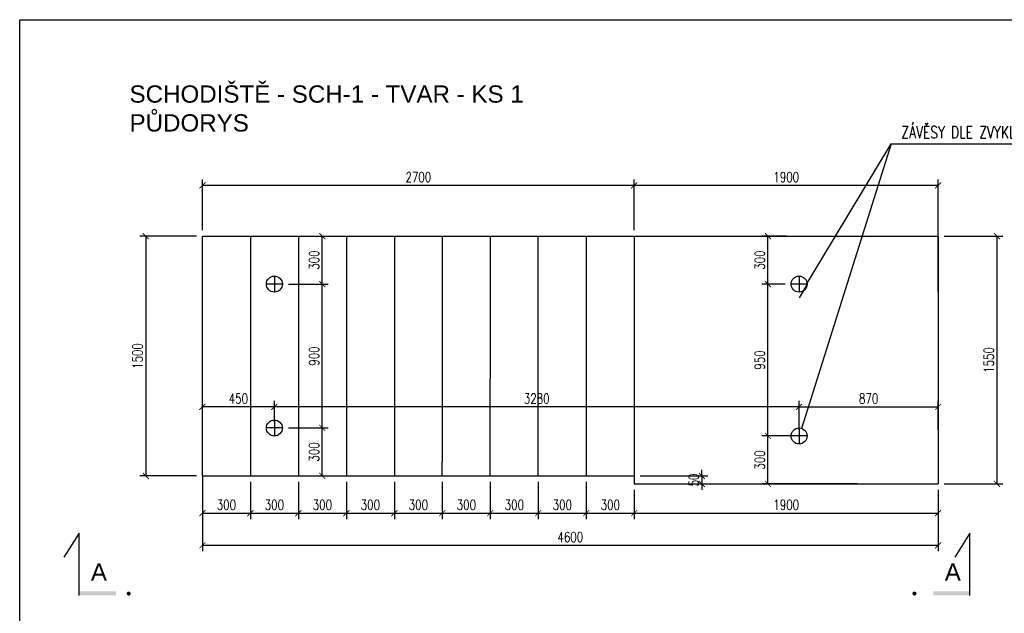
# Model space of a CAD drawing. Header units: millimetres. Extents: x 26644 to 53369, y 8500 to 41865.
# Tile 12 of 15: x 26838 to 32993, y 31776 to 35489. Entities that reach past the tile are written whole.
import ezdxf

# ---------------------------------------------------------------- set-up
doc = ezdxf.new("R2010")
doc.units = ezdxf.units.MM
doc.header["$LTSCALE"] = 25
doc.layers.add('CKSCHODY_PODROVINOU', color=7, linetype='Continuous', lineweight=25)
doc.layers.add('KOTY', color=4, linetype='Continuous')
doc.layers.add('POPIS', color=6, linetype='Continuous')
doc.styles.add('Arch-Dim', font='romans.shx', dxfattribs={"width": 0.75})
doc.styles.add('ARIAL', font='ARIAL.TTF', dxfattribs={"width": 0.75})
doc.dimstyles.new('Aec-Arch-M-100', dxfattribs={"dimscale": 25, "dimtxt": 2.5, "dimasz": 1.5, "dimexe": 1.5, "dimexo": 1.5, "dimgap": 0.8, "dimtad": 1, "dimdec": 0, "dimzin": 3, "dimdsep": 46, "dimtxsty": 'Arch-Dim', "dimblk": 'ARCHTICK', "dimcen": 2.5, "dimazin": 2, "dimtfac": 0.75, "dimtdec": 0, "dimtix": 1, "dimtmove": 2, "dimatfit": 2, "dimfxl": 0, "dimtolj": 1, "dimtzin": 0, "dimarcsym": 0})

# ---------------------------------------------------------------- blocks, each defined once
blk = doc.blocks.new('_ArchTick')
at = {"color": 0, "linetype": 'ByBlock', "const_width": 0.15}
blk.add_lwpolyline([(-0.5, -0.5), (0.5, 0.5)], dxfattribs=at)
blk = doc.blocks.new('*D12')
at = {"layer": 'Defpoints', "color": 0}
for p in [(30680.1, 34452.9), (27980.1, 34135.3), (30680.1, 34135.3)]:
    blk.add_point(p, dxfattribs=at)
at = {"layer": 'KOTY', "color": 0, "lineweight": -2}
for p, q in [((27980.1, 34172.8), (27980.1, 34490.4)), ((30680.1, 34172.8), (30680.1, 34490.4)), ((27980.1, 34452.9), (30680.1, 34452.9))]:
    blk.add_line(p, q, dxfattribs=at)
at = {"layer": 'KOTY', "color": 0, "lineweight": -2, "xscale": 37.5, "yscale": 37.5, "zscale": 37.5, "rotation": 180}
blk.add_blockref('_ArchTick', (27980.1, 34452.9), dxfattribs=at)
at = {"layer": 'KOTY', "color": 0, "lineweight": -2, "xscale": 37.5, "yscale": 37.5, "zscale": 37.5}
blk.add_blockref('_ArchTick', (30680.1, 34452.9), dxfattribs=at)
at = {"layer": 'KOTY', "color": 0, "insert": (29330.1, 34504.2), "char_height": 62.5, "attachment_point": 5, "style": 'Arch-Dim'}
blk.add_mtext('\\A1;2700', dxfattribs=at)
blk = doc.blocks.new('*D13')
at = {"layer": 'Defpoints', "color": 0}
for p in [(32580.1, 34452.9), (30680.1, 34135.3), (32580.1, 33751.9)]:
    blk.add_point(p, dxfattribs=at)
at = {"layer": 'KOTY', "color": 0, "lineweight": -2}
for p, q in [((30680.1, 34172.8), (30680.1, 34490.4)), ((32580.1, 33789.4), (32580.1, 34490.4)), ((30680.1, 34452.9), (32580.1, 34452.9))]:
    blk.add_line(p, q, dxfattribs=at)
at = {"layer": 'KOTY', "color": 0, "lineweight": -2, "xscale": 37.5, "yscale": 37.5, "zscale": 37.5, "rotation": 180}
blk.add_blockref('_ArchTick', (30680.1, 34452.9), dxfattribs=at)
at = {"layer": 'KOTY', "color": 0, "lineweight": -2, "xscale": 37.5, "yscale": 37.5, "zscale": 37.5}
blk.add_blockref('_ArchTick', (32580.1, 34452.9), dxfattribs=at)
at = {"layer": 'KOTY', "color": 0, "insert": (31630.1, 34504.2), "char_height": 62.5, "attachment_point": 5, "style": 'Arch-Dim'}
blk.add_mtext('\\A1;1900', dxfattribs=at)
blk = doc.blocks.new('*D14')
at = {"layer": 'Defpoints', "color": 0}
for p in [(32580.1, 34135.3), (32580.1, 32585.3), (32947.4, 32585.3)]:
    blk.add_point(p, dxfattribs=at)
at = {"layer": 'KOTY', "color": 0, "lineweight": -2}
for p, q in [((32617.6, 34135.3), (32984.9, 34135.3)), ((32947.4, 34135.3), (32947.4, 32585.3)), ((32617.6, 32585.3), (32984.9, 32585.3))]:
    blk.add_line(p, q, dxfattribs=at)
at = {"layer": 'KOTY', "color": 0, "lineweight": -2, "xscale": 37.5, "yscale": 37.5, "zscale": 37.5}
for p, rotation in [((32947.4, 34135.3), 90), ((32947.4, 32585.3), 270)]:
    blk.add_blockref('_ArchTick', p, dxfattribs=dict(at, rotation=rotation))
at = {"layer": 'KOTY', "color": 0, "insert": (32896.1, 33360.3), "char_height": 62.5, "attachment_point": 5, "rotation": 90, "style": 'Arch-Dim'}
blk.add_mtext('\\A1;1550', dxfattribs=at)
blk = doc.blocks.new('*D15')
at = {"layer": 'Defpoints', "color": 0}
for p in [(30680.1, 32635.3), (30680.1, 32585.3), (31102.5, 32585.3)]:
    blk.add_point(p, dxfattribs=at)
at = {"layer": 'KOTY', "color": 0, "lineweight": -2}
for p, q in [((30717.6, 32635.3), (31140, 32635.3)), ((31102.5, 32635.3), (31102.5, 32672.8)), ((31102.5, 32635.3), (31102.5, 32585.3)), ((30717.6, 32585.3), (31140, 32585.3)), ((31102.5, 32585.3), (31102.5, 32547.8))]:
    blk.add_line(p, q, dxfattribs=at)
at = {"layer": 'KOTY', "color": 0, "lineweight": -2, "xscale": 37.5, "yscale": 37.5, "zscale": 37.5}
for p, rotation in [((31102.5, 32635.3), 270), ((31102.5, 32585.3), 90)]:
    blk.add_blockref('_ArchTick', p, dxfattribs=dict(at, rotation=rotation))
at = {"layer": 'KOTY', "color": 0, "insert": (31051.3, 32610.3), "char_height": 62.5, "attachment_point": 5, "rotation": 90, "style": 'Arch-Dim'}
blk.add_mtext('\\A1;50', dxfattribs=at)
blk = doc.blocks.new('*D16')
at = {"layer": 'Defpoints', "color": 0}
for p in [(27980.1, 34135.3), (27625.9, 32635.3), (27980.1, 32635.3)]:
    blk.add_point(p, dxfattribs=at)
at = {"layer": 'KOTY', "color": 0, "lineweight": -2}
for p, q in [((27942.6, 34135.3), (27588.4, 34135.3)), ((27625.9, 34135.3), (27625.9, 32635.3)), ((27942.6, 32635.3), (27588.4, 32635.3))]:
    blk.add_line(p, q, dxfattribs=at)
at = {"layer": 'KOTY', "color": 0, "lineweight": -2, "xscale": 37.5, "yscale": 37.5, "zscale": 37.5}
for p, rotation in [((27625.9, 34135.3), 90), ((27625.9, 32635.3), 270)]:
    blk.add_blockref('_ArchTick', p, dxfattribs=dict(at, rotation=rotation))
at = {"layer": 'KOTY', "color": 0, "insert": (27574.6, 33385.3), "char_height": 62.5, "attachment_point": 5, "rotation": 90, "style": 'Arch-Dim'}
blk.add_mtext('\\A1;1500', dxfattribs=at)
blk = doc.blocks.new('*D17')
at = {"layer": 'Defpoints', "color": 0}
for p in [(28280.1, 32635.3), (28580.1, 32635.3), (28580.1, 32403.5)]:
    blk.add_point(p, dxfattribs=at)
at = {"layer": 'KOTY', "color": 0, "lineweight": -2}
for p, q in [((28280.1, 32597.8), (28280.1, 32366)), ((28580.1, 32597.8), (28580.1, 32366)), ((28280.1, 32403.5), (28580.1, 32403.5))]:
    blk.add_line(p, q, dxfattribs=at)
at = {"layer": 'KOTY', "color": 0, "lineweight": -2, "xscale": 37.5, "yscale": 37.5, "zscale": 37.5, "rotation": 180}
blk.add_blockref('_ArchTick', (28280.1, 32403.5), dxfattribs=at)
at = {"layer": 'KOTY', "color": 0, "lineweight": -2, "xscale": 37.5, "yscale": 37.5, "zscale": 37.5}
blk.add_blockref('_ArchTick', (28580.1, 32403.5), dxfattribs=at)
at = {"layer": 'KOTY', "color": 0, "insert": (28430.1, 32454.8), "char_height": 62.5, "attachment_point": 5, "style": 'Arch-Dim'}
blk.add_mtext('\\A1;300', dxfattribs=at)
blk = doc.blocks.new('*D18')
at = {"layer": 'Defpoints', "color": 0}
for p in [(28580.1, 32635.3), (28880.1, 32635.3), (28880.1, 32403.5)]:
    blk.add_point(p, dxfattribs=at)
at = {"layer": 'KOTY', "color": 0, "lineweight": -2}
for p, q in [((28580.1, 32597.8), (28580.1, 32366)), ((28880.1, 32597.8), (28880.1, 32366)), ((28580.1, 32403.5), (28880.1, 32403.5))]:
    blk.add_line(p, q, dxfattribs=at)
at = {"layer": 'KOTY', "color": 0, "lineweight": -2, "xscale": 37.5, "yscale": 37.5, "zscale": 37.5, "rotation": 180}
blk.add_blockref('_ArchTick', (28580.1, 32403.5), dxfattribs=at)
at = {"layer": 'KOTY', "color": 0, "lineweight": -2, "xscale": 37.5, "yscale": 37.5, "zscale": 37.5}
blk.add_blockref('_ArchTick', (28880.1, 32403.5), dxfattribs=at)
at = {"layer": 'KOTY', "color": 0, "insert": (28730.1, 32454.8), "char_height": 62.5, "attachment_point": 5, "style": 'Arch-Dim'}
blk.add_mtext('\\A1;300', dxfattribs=at)
blk = doc.blocks.new('*D19')
at = {"layer": 'Defpoints', "color": 0}
for p in [(28880.1, 32635.3), (29180.1, 32635.3), (29180.1, 32403.5)]:
    blk.add_point(p, dxfattribs=at)
at = {"layer": 'KOTY', "color": 0, "lineweight": -2}
for p, q in [((28880.1, 32597.8), (28880.1, 32366)), ((29180.1, 32597.8), (29180.1, 32366)), ((28880.1, 32403.5), (29180.1, 32403.5))]:
    blk.add_line(p, q, dxfattribs=at)
at = {"layer": 'KOTY', "color": 0, "lineweight": -2, "xscale": 37.5, "yscale": 37.5, "zscale": 37.5, "rotation": 180}
blk.add_blockref('_ArchTick', (28880.1, 32403.5), dxfattribs=at)
at = {"layer": 'KOTY', "color": 0, "lineweight": -2, "xscale": 37.5, "yscale": 37.5, "zscale": 37.5}
blk.add_blockref('_ArchTick', (29180.1, 32403.5), dxfattribs=at)
at = {"layer": 'KOTY', "color": 0, "insert": (29030.1, 32454.8), "char_height": 62.5, "attachment_point": 5, "style": 'Arch-Dim'}
blk.add_mtext('\\A1;300', dxfattribs=at)
blk = doc.blocks.new('*D20')
at = {"layer": 'Defpoints', "color": 0}
for p in [(29180.1, 32635.3), (29480.1, 32635.3), (29480.1, 32403.5)]:
    blk.add_point(p, dxfattribs=at)
at = {"layer": 'KOTY', "color": 0, "lineweight": -2}
for p, q in [((29180.1, 32597.8), (29180.1, 32366)), ((29480.1, 32597.8), (29480.1, 32366)), ((29180.1, 32403.5), (29480.1, 32403.5))]:
    blk.add_line(p, q, dxfattribs=at)
at = {"layer": 'KOTY', "color": 0, "lineweight": -2, "xscale": 37.5, "yscale": 37.5, "zscale": 37.5, "rotation": 180}
blk.add_blockref('_ArchTick', (29180.1, 32403.5), dxfattribs=at)
at = {"layer": 'KOTY', "color": 0, "lineweight": -2, "xscale": 37.5, "yscale": 37.5, "zscale": 37.5}
blk.add_blockref('_ArchTick', (29480.1, 32403.5), dxfattribs=at)
at = {"layer": 'KOTY', "color": 0, "insert": (29330.1, 32454.8), "char_height": 62.5, "attachment_point": 5, "style": 'Arch-Dim'}
blk.add_mtext('\\A1;300', dxfattribs=at)
blk = doc.blocks.new('*D21')
at = {"layer": 'Defpoints', "color": 0}
for p in [(29480.1, 32635.3), (29780.1, 32635.3), (29780.1, 32403.5)]:
    blk.add_point(p, dxfattribs=at)
at = {"layer": 'KOTY', "color": 0, "lineweight": -2}
for p, q in [((29480.1, 32597.8), (29480.1, 32366)), ((29780.1, 32597.8), (29780.1, 32366)), ((29480.1, 32403.5), (29780.1, 32403.5))]:
    blk.add_line(p, q, dxfattribs=at)
at = {"layer": 'KOTY', "color": 0, "lineweight": -2, "xscale": 37.5, "yscale": 37.5, "zscale": 37.5, "rotation": 180}
blk.add_blockref('_ArchTick', (29480.1, 32403.5), dxfattribs=at)
at = {"layer": 'KOTY', "color": 0, "lineweight": -2, "xscale": 37.5, "yscale": 37.5, "zscale": 37.5}
blk.add_blockref('_ArchTick', (29780.1, 32403.5), dxfattribs=at)
at = {"layer": 'KOTY', "color": 0, "insert": (29630.1, 32454.8), "char_height": 62.5, "attachment_point": 5, "style": 'Arch-Dim'}
blk.add_mtext('\\A1;300', dxfattribs=at)
blk = doc.blocks.new('*D22')
at = {"layer": 'Defpoints', "color": 0}
for p in [(29780.1, 32635.3), (30080.1, 32635.3), (30080.1, 32403.5)]:
    blk.add_point(p, dxfattribs=at)
at = {"layer": 'KOTY', "color": 0, "lineweight": -2}
for p, q in [((29780.1, 32597.8), (29780.1, 32366)), ((30080.1, 32597.8), (30080.1, 32366)), ((29780.1, 32403.5), (30080.1, 32403.5))]:
    blk.add_line(p, q, dxfattribs=at)
at = {"layer": 'KOTY', "color": 0, "lineweight": -2, "xscale": 37.5, "yscale": 37.5, "zscale": 37.5, "rotation": 180}
blk.add_blockref('_ArchTick', (29780.1, 32403.5), dxfattribs=at)
at = {"layer": 'KOTY', "color": 0, "lineweight": -2, "xscale": 37.5, "yscale": 37.5, "zscale": 37.5}
blk.add_blockref('_ArchTick', (30080.1, 32403.5), dxfattribs=at)
at = {"layer": 'KOTY', "color": 0, "insert": (29930.1, 32454.8), "char_height": 62.5, "attachment_point": 5, "style": 'Arch-Dim'}
blk.add_mtext('\\A1;300', dxfattribs=at)
blk = doc.blocks.new('*D23')
at = {"layer": 'Defpoints', "color": 0}
for p in [(30080.1, 32635.3), (30380.1, 32635.3), (30380.1, 32403.5)]:
    blk.add_point(p, dxfattribs=at)
at = {"layer": 'KOTY', "color": 0, "lineweight": -2}
for p, q in [((30080.1, 32597.8), (30080.1, 32366)), ((30380.1, 32597.8), (30380.1, 32366)), ((30080.1, 32403.5), (30380.1, 32403.5))]:
    blk.add_line(p, q, dxfattribs=at)
at = {"layer": 'KOTY', "color": 0, "lineweight": -2, "xscale": 37.5, "yscale": 37.5, "zscale": 37.5, "rotation": 180}
blk.add_blockref('_ArchTick', (30080.1, 32403.5), dxfattribs=at)
at = {"layer": 'KOTY', "color": 0, "lineweight": -2, "xscale": 37.5, "yscale": 37.5, "zscale": 37.5}
blk.add_blockref('_ArchTick', (30380.1, 32403.5), dxfattribs=at)
at = {"layer": 'KOTY', "color": 0, "insert": (30230.1, 32454.8), "char_height": 62.5, "attachment_point": 5, "style": 'Arch-Dim'}
blk.add_mtext('\\A1;300', dxfattribs=at)
blk = doc.blocks.new('*D24')
at = {"layer": 'Defpoints', "color": 0}
for p in [(30380.1, 32635.3), (30680.1, 32585.3), (30680.1, 32403.5)]:
    blk.add_point(p, dxfattribs=at)
at = {"layer": 'KOTY', "color": 0, "lineweight": -2}
for p, q in [((30380.1, 32597.8), (30380.1, 32366)), ((30680.1, 32547.8), (30680.1, 32366)), ((30380.1, 32403.5), (30680.1, 32403.5))]:
    blk.add_line(p, q, dxfattribs=at)
at = {"layer": 'KOTY', "color": 0, "lineweight": -2, "xscale": 37.5, "yscale": 37.5, "zscale": 37.5, "rotation": 180}
blk.add_blockref('_ArchTick', (30380.1, 32403.5), dxfattribs=at)
at = {"layer": 'KOTY', "color": 0, "lineweight": -2, "xscale": 37.5, "yscale": 37.5, "zscale": 37.5}
blk.add_blockref('_ArchTick', (30680.1, 32403.5), dxfattribs=at)
at = {"layer": 'KOTY', "color": 0, "insert": (30530.1, 32454.8), "char_height": 62.5, "attachment_point": 5, "style": 'Arch-Dim'}
blk.add_mtext('\\A1;300', dxfattribs=at)
blk = doc.blocks.new('*D25')
at = {"layer": 'Defpoints', "color": 0}
for p in [(30680.1, 32585.3), (32580.1, 32585.3), (32580.1, 32403.5)]:
    blk.add_point(p, dxfattribs=at)
at = {"layer": 'KOTY', "color": 0, "lineweight": -2}
for p, q in [((30680.1, 32547.8), (30680.1, 32366)), ((32580.1, 32547.8), (32580.1, 32366)), ((30680.1, 32403.5), (32580.1, 32403.5))]:
    blk.add_line(p, q, dxfattribs=at)
at = {"layer": 'KOTY', "color": 0, "lineweight": -2, "xscale": 37.5, "yscale": 37.5, "zscale": 37.5, "rotation": 180}
blk.add_blockref('_ArchTick', (30680.1, 32403.5), dxfattribs=at)
at = {"layer": 'KOTY', "color": 0, "lineweight": -2, "xscale": 37.5, "yscale": 37.5, "zscale": 37.5}
blk.add_blockref('_ArchTick', (32580.1, 32403.5), dxfattribs=at)
at = {"layer": 'KOTY', "color": 0, "insert": (31630.1, 32454.8), "char_height": 62.5, "attachment_point": 5, "style": 'Arch-Dim'}
blk.add_mtext('\\A1;1900', dxfattribs=at)
blk = doc.blocks.new('*D250')
at = {"layer": 'Defpoints', "color": 0}
for p in [(31515.8, 32885.3), (31760.1, 32885.3), (32111.7, 32585.3)]:
    blk.add_point(p, dxfattribs=at)
at = {"layer": 'KOTY', "color": 0, "lineweight": -2}
for p, q in [((31722.6, 32885.3), (31478.3, 32885.3)), ((31515.8, 32585.3), (31515.8, 32885.3)), ((32074.2, 32585.3), (31478.3, 32585.3))]:
    blk.add_line(p, q, dxfattribs=at)
at = {"layer": 'KOTY', "color": 0, "lineweight": -2, "xscale": 37.5, "yscale": 37.5, "zscale": 37.5}
for p, rotation in [((31515.8, 32885.3), 90), ((31515.8, 32585.3), 270)]:
    blk.add_blockref('_ArchTick', p, dxfattribs=dict(at, rotation=rotation))
at = {"layer": 'KOTY', "color": 0, "insert": (31464.5, 32735.3), "char_height": 62.5, "attachment_point": 5, "rotation": 90, "style": 'Arch-Dim'}
blk.add_mtext('\\A1;300', dxfattribs=at)
blk = doc.blocks.new('*D251')
at = {"layer": 'Defpoints', "color": 0}
for p in [(31515.8, 33835.3), (31660.1, 33835.3), (31760.1, 32885.3)]:
    blk.add_point(p, dxfattribs=at)
at = {"layer": 'KOTY', "color": 0, "lineweight": -2}
for p, q in [((31622.6, 33835.3), (31478.3, 33835.3)), ((31515.8, 32885.3), (31515.8, 33835.3)), ((31722.6, 32885.3), (31478.3, 32885.3))]:
    blk.add_line(p, q, dxfattribs=at)
at = {"layer": 'KOTY', "color": 0, "lineweight": -2, "xscale": 37.5, "yscale": 37.5, "zscale": 37.5}
for p, rotation in [((31515.8, 33835.3), 90), ((31515.8, 32885.3), 270)]:
    blk.add_blockref('_ArchTick', p, dxfattribs=dict(at, rotation=rotation))
at = {"layer": 'KOTY', "color": 0, "insert": (31464.5, 33360.3), "char_height": 62.5, "attachment_point": 5, "rotation": 90, "style": 'Arch-Dim'}
blk.add_mtext('\\A1;950', dxfattribs=at)
blk = doc.blocks.new('*D252')
at = {"layer": 'Defpoints', "color": 0}
for p in [(31515.8, 34135.3), (31667.7, 34135.3), (31660.1, 33835.3)]:
    blk.add_point(p, dxfattribs=at)
at = {"layer": 'KOTY', "color": 0, "lineweight": -2}
for p, q in [((31630.2, 34135.3), (31478.3, 34135.3)), ((31515.8, 33835.3), (31515.8, 34135.3)), ((31622.6, 33835.3), (31478.3, 33835.3))]:
    blk.add_line(p, q, dxfattribs=at)
at = {"layer": 'KOTY', "color": 0, "lineweight": -2, "xscale": 37.5, "yscale": 37.5, "zscale": 37.5}
for p, rotation in [((31515.8, 34135.3), 90), ((31515.8, 33835.3), 270)]:
    blk.add_blockref('_ArchTick', p, dxfattribs=dict(at, rotation=rotation))
at = {"layer": 'KOTY', "color": 0, "insert": (31464.5, 33985.3), "char_height": 62.5, "attachment_point": 5, "rotation": 90, "style": 'Arch-Dim'}
blk.add_mtext('\\A1;300', dxfattribs=at)
blk = doc.blocks.new('*D253')
at = {"layer": 'Defpoints', "color": 0}
for p in [(32580.1, 33068), (31710.1, 32885.3), (32580.1, 32885.3)]:
    blk.add_point(p, dxfattribs=at)
at = {"layer": 'KOTY', "color": 0, "lineweight": -2}
for p, q in [((31710.1, 32922.8), (31710.1, 33105.5)), ((31710.1, 33068), (32580.1, 33068)), ((32580.1, 32922.8), (32580.1, 33105.5))]:
    blk.add_line(p, q, dxfattribs=at)
at = {"layer": 'KOTY', "color": 0, "lineweight": -2, "xscale": 37.5, "yscale": 37.5, "zscale": 37.5, "rotation": 180}
blk.add_blockref('_ArchTick', (31710.1, 33068), dxfattribs=at)
at = {"layer": 'KOTY', "color": 0, "lineweight": -2, "xscale": 37.5, "yscale": 37.5, "zscale": 37.5}
blk.add_blockref('_ArchTick', (32580.1, 33068), dxfattribs=at)
at = {"layer": 'KOTY', "color": 0, "insert": (32145.1, 33119.2), "char_height": 62.5, "attachment_point": 5, "style": 'Arch-Dim'}
blk.add_mtext('\\A1;870', dxfattribs=at)
blk = doc.blocks.new('*D254')
at = {"layer": 'Defpoints', "color": 0}
for p in [(28480.1, 32935.3), (28729.8, 32935.3), (28580.1, 32635.3)]:
    blk.add_point(p, dxfattribs=at)
at = {"layer": 'KOTY', "color": 0, "lineweight": -2}
for p, q in [((28517.6, 32935.3), (28767.3, 32935.3)), ((28729.8, 32635.3), (28729.8, 32935.3)), ((28617.6, 32635.3), (28767.3, 32635.3))]:
    blk.add_line(p, q, dxfattribs=at)
at = {"layer": 'KOTY', "color": 0, "lineweight": -2, "xscale": 37.5, "yscale": 37.5, "zscale": 37.5}
for p, rotation in [((28729.8, 32935.3), 90), ((28729.8, 32635.3), 270)]:
    blk.add_blockref('_ArchTick', p, dxfattribs=dict(at, rotation=rotation))
at = {"layer": 'KOTY', "color": 0, "insert": (28678.6, 32785.3), "char_height": 62.5, "attachment_point": 5, "rotation": 90, "style": 'Arch-Dim'}
blk.add_mtext('\\A1;300', dxfattribs=at)
blk = doc.blocks.new('*D255')
at = {"layer": 'Defpoints', "color": 0}
for p in [(28480.1, 33835.3), (28729.8, 33835.3), (28480.1, 32935.3)]:
    blk.add_point(p, dxfattribs=at)
at = {"layer": 'KOTY', "color": 0, "lineweight": -2}
for p, q in [((28517.6, 33835.3), (28767.3, 33835.3)), ((28729.8, 32935.3), (28729.8, 33835.3)), ((28517.6, 32935.3), (28767.3, 32935.3))]:
    blk.add_line(p, q, dxfattribs=at)
at = {"layer": 'KOTY', "color": 0, "lineweight": -2, "xscale": 37.5, "yscale": 37.5, "zscale": 37.5}
for p, rotation in [((28729.8, 33835.3), 90), ((28729.8, 32935.3), 270)]:
    blk.add_blockref('_ArchTick', p, dxfattribs=dict(at, rotation=rotation))
at = {"layer": 'KOTY', "color": 0, "insert": (28678.6, 33385.3), "char_height": 62.5, "attachment_point": 5, "rotation": 90, "style": 'Arch-Dim'}
blk.add_mtext('\\A1;900', dxfattribs=at)
blk = doc.blocks.new('*D256')
at = {"layer": 'Defpoints', "color": 0}
for p in [(28469.5, 34135.3), (28729.8, 34135.3), (28480.1, 33835.3)]:
    blk.add_point(p, dxfattribs=at)
at = {"layer": 'KOTY', "color": 0, "lineweight": -2}
for p, q in [((28507, 34135.3), (28767.3, 34135.3)), ((28729.8, 33835.3), (28729.8, 34135.3)), ((28517.6, 33835.3), (28767.3, 33835.3))]:
    blk.add_line(p, q, dxfattribs=at)
at = {"layer": 'KOTY', "color": 0, "lineweight": -2, "xscale": 37.5, "yscale": 37.5, "zscale": 37.5}
for p, rotation in [((28729.8, 34135.3), 90), ((28729.8, 33835.3), 270)]:
    blk.add_blockref('_ArchTick', p, dxfattribs=dict(at, rotation=rotation))
at = {"layer": 'KOTY', "color": 0, "insert": (28678.6, 33985.3), "char_height": 62.5, "attachment_point": 5, "rotation": 90, "style": 'Arch-Dim'}
blk.add_mtext('\\A1;300', dxfattribs=at)
blk = doc.blocks.new('*D290')
at = {"layer": 'Defpoints', "color": 0}
for p in [(28430.1, 33068), (28430.1, 32935.3), (31710.1, 32885.3)]:
    blk.add_point(p, dxfattribs=at)
at = {"layer": 'KOTY', "color": 0, "lineweight": -2}
for p, q in [((28430.1, 32972.8), (28430.1, 33105.5)), ((31710.1, 33068), (28430.1, 33068)), ((31710.1, 32922.8), (31710.1, 33105.5))]:
    blk.add_line(p, q, dxfattribs=at)
at = {"layer": 'KOTY', "color": 0, "lineweight": -2, "xscale": 37.5, "yscale": 37.5, "zscale": 37.5, "rotation": 180}
blk.add_blockref('_ArchTick', (28430.1, 33068), dxfattribs=at)
at = {"layer": 'KOTY', "color": 0, "lineweight": -2, "xscale": 37.5, "yscale": 37.5, "zscale": 37.5}
blk.add_blockref('_ArchTick', (31710.1, 33068), dxfattribs=at)
at = {"layer": 'KOTY', "color": 0, "insert": (30070.1, 33119.2), "char_height": 62.5, "attachment_point": 5, "style": 'Arch-Dim'}
blk.add_mtext('\\A1;3280', dxfattribs=at)
blk = doc.blocks.new('*D291')
at = {"layer": 'Defpoints', "color": 0}
for p in [(27980.1, 33068), (28430.1, 32935.3), (27980.1, 32635.3)]:
    blk.add_point(p, dxfattribs=at)
at = {"layer": 'KOTY', "color": 0, "lineweight": -2}
for p, q in [((27980.1, 32672.8), (27980.1, 33105.5)), ((28430.1, 33068), (27980.1, 33068)), ((28430.1, 32972.8), (28430.1, 33105.5))]:
    blk.add_line(p, q, dxfattribs=at)
at = {"layer": 'KOTY', "color": 0, "lineweight": -2, "xscale": 37.5, "yscale": 37.5, "zscale": 37.5, "rotation": 180}
blk.add_blockref('_ArchTick', (27980.1, 33068), dxfattribs=at)
at = {"layer": 'KOTY', "color": 0, "lineweight": -2, "xscale": 37.5, "yscale": 37.5, "zscale": 37.5}
blk.add_blockref('_ArchTick', (28430.1, 33068), dxfattribs=at)
at = {"layer": 'KOTY', "color": 0, "insert": (28205.1, 33119.2), "char_height": 62.5, "attachment_point": 5, "style": 'Arch-Dim'}
blk.add_mtext('\\A1;450', dxfattribs=at)
blk = doc.blocks.new('*D292')
at = {"layer": 'Defpoints', "color": 0}
for p in [(27980.1, 32672.8), (32580.1, 32585.3), (32580.1, 32201.9)]:
    blk.add_point(p, dxfattribs=at)
at = {"layer": 'KOTY', "color": 0, "lineweight": -2}
for p, q in [((27980.1, 32635.3), (27980.1, 32164.4)), ((32580.1, 32547.8), (32580.1, 32164.4)), ((27980.1, 32201.9), (32580.1, 32201.9))]:
    blk.add_line(p, q, dxfattribs=at)
at = {"layer": 'KOTY', "color": 0, "lineweight": -2, "xscale": 37.5, "yscale": 37.5, "zscale": 37.5, "rotation": 180}
blk.add_blockref('_ArchTick', (27980.1, 32201.9), dxfattribs=at)
at = {"layer": 'KOTY', "color": 0, "lineweight": -2, "xscale": 37.5, "yscale": 37.5, "zscale": 37.5}
blk.add_blockref('_ArchTick', (32580.1, 32201.9), dxfattribs=at)
at = {"layer": 'KOTY', "color": 0, "insert": (30280.1, 32253.2), "char_height": 62.5, "attachment_point": 5, "style": 'Arch-Dim'}
blk.add_mtext('\\A1;4600', dxfattribs=at)
blk = doc.blocks.new('*D293')
at = {"layer": 'Defpoints', "color": 0}
for p in [(27980.1, 32635.3), (28280.1, 32635.3), (28280.1, 32403.5)]:
    blk.add_point(p, dxfattribs=at)
at = {"layer": 'KOTY', "color": 0, "lineweight": -2}
for p, q in [((27980.1, 32597.8), (27980.1, 32366)), ((28280.1, 32597.8), (28280.1, 32366)), ((27980.1, 32403.5), (28280.1, 32403.5))]:
    blk.add_line(p, q, dxfattribs=at)
at = {"layer": 'KOTY', "color": 0, "lineweight": -2, "xscale": 37.5, "yscale": 37.5, "zscale": 37.5, "rotation": 180}
blk.add_blockref('_ArchTick', (27980.1, 32403.5), dxfattribs=at)
at = {"layer": 'KOTY', "color": 0, "lineweight": -2, "xscale": 37.5, "yscale": 37.5, "zscale": 37.5}
blk.add_blockref('_ArchTick', (28280.1, 32403.5), dxfattribs=at)
at = {"layer": 'KOTY', "color": 0, "insert": (28130.1, 32454.8), "char_height": 62.5, "attachment_point": 5, "style": 'Arch-Dim'}
blk.add_mtext('\\A1;300', dxfattribs=at)

msp = doc.modelspace()

# ---------------------------------------------------------------- linework, layer by layer
at = {"layer": 'CKSCHODY_PODROVINOU'}
for p, q in [((26838.1, 28063.8), (26838.1, 35488.8)), ((26838.1, 35488.8), (37338.1, 35488.8)), ((27980.1, 34135.3), (32580.1, 34135.3)), ((27980.1, 32635.3), (27980.1, 34135.3)), ((28280.1, 34135.3), (28280.1, 32635.3)), ((28580.1, 34135.3), (28580.1, 32635.3)), ((28880.1, 34135.3), (28880.1, 32635.3)), ((29180.1, 34135.3), (29180.1, 32635.3)), ((29480.1, 34135.3), (29480.1, 32723.9)), ((29780.1, 34135.3), (29780.1, 33243.6)), ((30080.1, 32635.3), (30080.1, 34135.3)), ((30380.1, 34135.3), (30380.1, 32635.3)), ((30680.1, 34135.3), (30680.1, 32635.3)), ((30680.1, 34135.3), (30680.1, 32635.3)), ((32580.1, 34135.3), (32580.1, 32585.3)), ((29780.1, 32635.3), (29780.1, 33243.6)), ((29480.1, 32635.3), (29480.1, 32723.9)), ((27980.1, 32635.3), (30680.1, 32635.3)), ((30680.1, 32635.3), (30680.1, 32585.3)), ((30680.1, 32585.3), (32580.1, 32585.3)), ((27980, 32272), (27980, 32272)), ((27980, 32272), (27980.1, 32272)), ((27980.1, 32172), (27980, 32172))]:
    msp.add_line(p, q, dxfattribs=at)
at = {"layer": 'KOTY'}
for p, q in [((32286.7, 34712.7), (31724.6, 32933.1)), ((31759.8, 33840.8), (32286.7, 34712.7)), ((32286.7, 34712.7), (33938.2, 34712.7)), ((28430.1, 33885.3), (28430.1, 33785.3)), ((31710.1, 33885.3), (31710.1, 33785.3)), ((28480.1, 33835.3), (28380.1, 33835.3)), ((31760.1, 33835.3), (31660.1, 33835.3)), ((31760.1, 33835.3), (31710.3, 33749.1)), ((28480.1, 32935.3), (28380.1, 32935.3)), ((28430.1, 32985.3), (28430.1, 32885.3)), ((31710.1, 32935.3), (31710.1, 32835.3)), ((31760.1, 32885.3), (31660.1, 32885.3))]:
    msp.add_line(p, q, dxfattribs=at)
for centre in [(28430.1, 33835.3), (31710.1, 33835.3), (28430.1, 32935.3), (31710.1, 32885.3)]:
    msp.add_circle(centre, 50, dxfattribs=at)
at = {"layer": 'POPIS'}
for p, q in [((27210.9, 32278.5), (27115.1, 32127.1)), ((27210.9, 31887.8), (27210.9, 32278.5)), ((32778.6, 32278.5), (32682.8, 32127.1)), ((32778.6, 31887.8), (32778.6, 32278.5))]:
    msp.add_line(p, q, dxfattribs=at)
at = {"layer": 'POPIS', "const_width": 12.5}
for points in [[(27513.5, 31899.9, 1), (27526, 31899.9, 1)], [(32425.3, 31899.9, 1), (32437.8, 31899.9, 1)]]:
    msp.add_lwpolyline(points, format="xyb", close=True, dxfattribs=at)
at = {"layer": 'POPIS', "color": 6}
for points in [[(27210.9, 31912.8), (27210.9, 31887.8), (27440.7, 31912.8), (27440.7, 31887.8)], [(32548.8, 31912.8), (32548.8, 31887.8), (32778.6, 31912.8), (32778.6, 31887.8)]]:
    msp.add_trace(points, dxfattribs=at)

# ---------------------------------------------------------------- texts
at = {"layer": 'KOTY', "style": 'Arch-Dim', "width": 0.75}
msp.add_text('ZÁVĚSY DLE ZVYKLOSTÍ DODAVATELE', height=75, dxfattribs=at).set_placement((32349.2, 34747))
at = {"layer": 'POPIS', "color": 6, "style": 'ARIAL'}
for s, p in [('SCHODIŠTĚ - SCH-1 - TVAR - KS 1', (27524.7, 34969.9)), ('PŮDORYS', (27524.7, 34789.5)), ('A', (27283, 31980.4)), ('A', (32620.9, 31980.4))]:
    msp.add_text(s, height=108, rotation=0, dxfattribs=at).set_placement(p)

# ---------------------------------------------------------------- dimensions: what is measured, and where the dimension line sits
at = {"layer": 'KOTY'}
for base, p1, p2, picture, middle in [((30680.1, 34452.9), (27980.1, 34135.3), (30680.1, 34135.3), '*D12', (29330.1, 34504.2)), ((32580.1, 34452.9), (30680.1, 34135.3), (32580.1, 33751.9), '*D13', (31630.1, 34504.2)), ((27980.1, 33068), (28430.1, 32935.3), (27980.1, 32635.3), '*D291', (28205.1, 33119.2)), ((28430.1, 33068), (31710.1, 32885.3), (28430.1, 32935.3), '*D290', (30070.1, 33119.2)), ((32580.1, 33068), (31710.1, 32885.3), (32580.1, 32885.3), '*D253', (32145.1, 33119.2)), ((32580.1, 32201.9), (27980.1, 32672.8), (32580.1, 32585.3), '*D292', (30280.1, 32253.2)), ((28280.1, 32403.5), (27980.1, 32635.3), (28280.1, 32635.3), '*D293', (28130.1, 32454.8)), ((28580.1, 32403.5), (28280.1, 32635.3), (28580.1, 32635.3), '*D17', (28430.1, 32454.8)), ((28880.1, 32403.5), (28580.1, 32635.3), (28880.1, 32635.3), '*D18', (28730.1, 32454.8)), ((29180.1, 32403.5), (28880.1, 32635.3), (29180.1, 32635.3), '*D19', (29030.1, 32454.8)), ((29480.1, 32403.5), (29180.1, 32635.3), (29480.1, 32635.3), '*D20', (29330.1, 32454.8)), ((29780.1, 32403.5), (29480.1, 32635.3), (29780.1, 32635.3), '*D21', (29630.1, 32454.8)), ((30080.1, 32403.5), (29780.1, 32635.3), (30080.1, 32635.3), '*D22', (29930.1, 32454.8)), ((30380.1, 32403.5), (30080.1, 32635.3), (30380.1, 32635.3), '*D23', (30230.1, 32454.8)), ((30680.1, 32403.5), (30380.1, 32635.3), (30680.1, 32585.3), '*D24', (30530.1, 32454.8)), ((32580.1, 32403.5), (30680.1, 32585.3), (32580.1, 32585.3), '*D25', (31630.1, 32454.8))]:
    dim = msp.add_linear_dim(base=base, p1=p1, p2=p2, dimstyle='Aec-Arch-M-100', dxfattribs=at)
    dim.commit()
    dim.dimension.update_dxf_attribs({"geometry": picture, "text_midpoint": middle})
for base, p1, p2, picture, middle in [((27625.9, 32635.3), (27980.1, 34135.3), (27980.1, 32635.3), '*D16', (27574.6, 33385.3)), ((28729.8, 34135.3), (28480.1, 33835.3), (28469.5, 34135.3), '*D256', (28678.6, 33985.3)), ((31515.8, 34135.3), (31660.1, 33835.3), (31667.7, 34135.3), '*D252', (31464.5, 33985.3)), ((32947.4, 32585.3), (32580.1, 34135.3), (32580.1, 32585.3), '*D14', (32896.1, 33360.3)), ((28729.8, 33835.3), (28480.1, 32935.3), (28480.1, 33835.3), '*D255', (28678.6, 33385.3)), ((31515.8, 33835.3), (31760.1, 32885.3), (31660.1, 33835.3), '*D251', (31464.5, 33360.3)), ((28729.8, 32935.3), (28580.1, 32635.3), (28480.1, 32935.3), '*D254', (28678.6, 32785.3)), ((31515.8, 32885.3), (32111.7, 32585.3), (31760.1, 32885.3), '*D250', (31464.5, 32735.3)), ((31102.5, 32585.3), (30680.1, 32635.3), (30680.1, 32585.3), '*D15', (31051.3, 32610.3))]:
    dim = msp.add_linear_dim(base=base, p1=p1, p2=p2, angle=90, dimstyle='Aec-Arch-M-100', dxfattribs=at)
    dim.commit()
    dim.dimension.update_dxf_attribs({"geometry": picture, "text_midpoint": middle})

doc.saveas('drawing.dxf')
